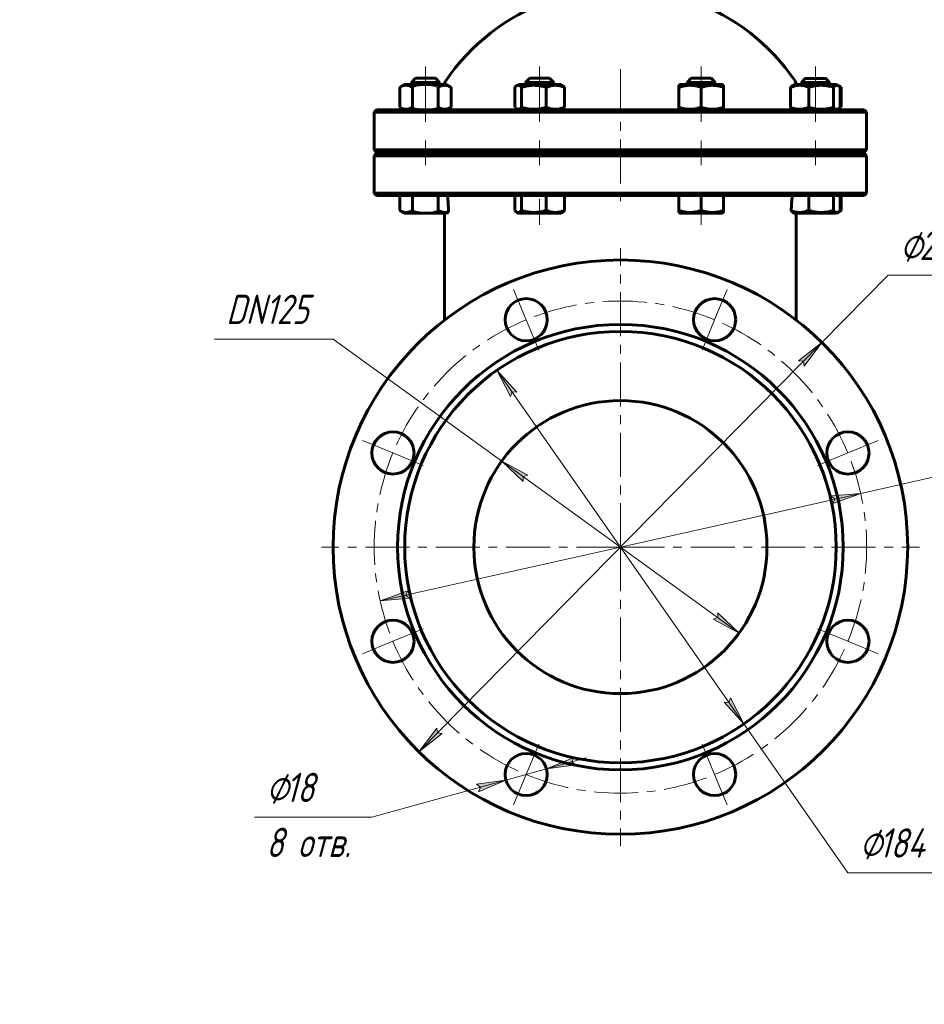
# Model space of a CAD drawing. Header units: millimetres. Extents: x 0 to 594, y 0 to 420.
# Tile 8 of 10: x 325 to 479, y 90 to 258. Entities that reach past the tile are written whole.
import ezdxf

# ---------------------------------------------------------------- set-up
doc = ezdxf.new("R2010")
doc.units = ezdxf.units.MM
for name, pattern in [('K5LT-1', [0]), ('K5LT_AXLED', [12, 7.5, -1.5, 1.5, -1.5]), ('K5LT_BASIC', [0]), ('K5LT_THIN', [0])]:
    doc.linetypes.add(name, pattern=pattern)
doc.layers.add('Системный слой', color=7, linetype='Continuous')
doc.layers.add('Системный слой (1)', color=251, linetype='Continuous', true_color=0x6c6c6c)
doc.styles.add('KDIMTEXTSTYLE', font='txt', dxfattribs={"width": 0.96, "oblique": 15, "height": 5})
doc.styles.add('KTEXTSTYLE', font='txt', dxfattribs={"width": 0.96, "height": 5})
doc.dimstyles.new('KDIMSTYLE (0.40)', dxfattribs={"dimtxt": 5, "dimasz": 1, "dimexe": 2, "dimexo": 0, "dimgap": 1, "dimtad": 1, "dimlfac": 2.5, "dimtxsty": 'KDIMTEXTSTYLE', "dimsah": 1, "dimcen": 0, "dimdle": 1, "dimadec": 0, "dimazin": 0, "dimtfac": 0.667, "dimtmove": 0, "dimatfit": 3, "dimfxl": 1, "dimtvp": 1, "dimtolj": 1, "dimtzin": 0, "dimarcsym": 0})

# ---------------------------------------------------------------- blocks, each defined once
blk = doc.blocks.new('U33')
at = {"layer": 'Системный слой (1)', "color": 143, "linetype": 'K5LT_BASIC', "lineweight": 60, "true_color": 0x33acca}
for start, end in [(109.917, 145.8521), (34.1479, 70.083)]:
    blk.add_arc((427.3, 227.36), 36, start, end, dxfattribs=at)
blk = doc.blocks.new('U34')
at = {"layer": 'Системный слой (1)', "color": 143, "linetype": 'K5LT_BASIC', "lineweight": 60, "true_color": 0x33acca}
for p, q in [((458.86, 248.01), (459.36, 248.01)), ((459.36, 248.01), (462.26, 248.01))]:
    blk.add_line(p, q, dxfattribs=at)
blk = doc.blocks.new('U35')
at = {"layer": 'Системный слой (1)', "color": 143, "linetype": 'K5LT_BASIC', "lineweight": 60, "true_color": 0x33acca}
for p, q in [((409.29, 243.06), (409.39, 242.96)), ((409.39, 242.96), (409.49, 242.87)), ((409.49, 242.87), (409.59, 242.8)), ((409.59, 242.8), (409.69, 242.75)), ((409.69, 242.75), (409.97, 242.74)), ((409.97, 242.74), (410.25, 242.89)), ((410.25, 242.89), (410.42, 243.06))]:
    blk.add_line(p, q, dxfattribs=at)
blk = doc.blocks.new('U36')
at = {"layer": 'Системный слой (1)', "color": 143, "linetype": 'K5LT_BASIC', "lineweight": 60, "true_color": 0x33acca}
for p, q in [((437.47, 225.01), (441.08, 225.01)), ((441.08, 225.01), (444.69, 225.01))]:
    blk.add_line(p, q, dxfattribs=at)
blk = doc.blocks.new('U38')
at = {"layer": 'Системный слой (1)', "color": 143, "linetype": 'K5LT_BASIC', "lineweight": 60, "true_color": 0x33acca}
for p, q in [((409.92, 225.01), (410.97, 225.01)), ((410.97, 225.01), (417.14, 225.01))]:
    blk.add_line(p, q, dxfattribs=at)
blk = doc.blocks.new('U39')
at = {"layer": 'Системный слой (1)', "color": 143, "linetype": 'K5LT_BASIC', "lineweight": 60, "true_color": 0x33acca}
for p, q in [((464.64, 242.9), (464.74, 242.95)), ((464.74, 242.95), (464.85, 243.01)), ((464.85, 243.01), (464.95, 243.06))]:
    blk.add_line(p, q, dxfattribs=at)
blk = doc.blocks.new('U40')
at = {"layer": 'Системный слой (1)', "color": 143, "linetype": 'K5LT_BASIC', "lineweight": 60, "true_color": 0x33acca}
for p, q in [((464.5, 246.75), (464.17, 246.93)), ((464.95, 246.49), (464.5, 246.75))]:
    blk.add_line(p, q, dxfattribs=at)
blk = doc.blocks.new('U41')
at = {"layer": 'Системный слой (1)', "color": 143, "linetype": 'K5LT_BASIC', "lineweight": 60, "true_color": 0x33acca}
for p, q in [((464.74, 246.6), (464.64, 246.64)), ((464.85, 246.54), (464.74, 246.6)), ((464.95, 246.49), (464.85, 246.54))]:
    blk.add_line(p, q, dxfattribs=at)
blk = doc.blocks.new('U42')
at = {"layer": 'Системный слой (1)', "color": 143, "linetype": 'K5LT_BASIC', "lineweight": 60, "true_color": 0x33acca}
for p, q in [((409.29, 225.46), (409.39, 225.36)), ((409.39, 225.36), (409.49, 225.27)), ((409.49, 225.27), (409.59, 225.2)), ((409.59, 225.2), (409.69, 225.15)), ((409.69, 225.15), (409.97, 225.14)), ((409.97, 225.14), (410.25, 225.29)), ((410.25, 225.29), (410.42, 225.46))]:
    blk.add_line(p, q, dxfattribs=at)
blk = doc.blocks.new('U43')
at = {"layer": 'Системный слой (1)', "color": 143, "linetype": 'K5LT_BASIC', "lineweight": 60, "true_color": 0x33acca}
for p, q in [((458.16, 247.31), (458.86, 247.31)), ((458.86, 247.31), (462.96, 247.31))]:
    blk.add_line(p, q, dxfattribs=at)
blk = doc.blocks.new('U44')
at = {"layer": 'Системный слой (1)', "color": 143, "linetype": 'K5LT_BASIC', "lineweight": 60, "true_color": 0x33acca}
for p, q in [((463.66, 225.46), (463.94, 225.22)), ((463.94, 225.22), (464.22, 225.12)), ((464.22, 225.12), (464.5, 225.2)), ((464.5, 225.2), (464.6, 225.27)), ((464.6, 225.27), (464.7, 225.36)), ((464.7, 225.36), (464.8, 225.46))]:
    blk.add_line(p, q, dxfattribs=at)
blk = doc.blocks.new('U45')
at = {"layer": 'Системный слой (1)', "color": 143, "linetype": 'K5LT_BASIC', "lineweight": 60, "true_color": 0x33acca}
for p, q in [((464.5, 225.2), (464.17, 225.01)), ((464.95, 225.46), (464.5, 225.2))]:
    blk.add_line(p, q, dxfattribs=at)
blk = doc.blocks.new('U46')
at = {"layer": 'Системный слой (1)', "color": 143, "linetype": 'K5LT_BASIC', "lineweight": 60, "true_color": 0x33acca}
for p, q in [((464.64, 225.3), (464.74, 225.35)), ((464.74, 225.35), (464.85, 225.41)), ((464.85, 225.41), (464.95, 225.46))]:
    blk.add_line(p, q, dxfattribs=at)
blk = doc.blocks.new('U47')
at = {"layer": 'Системный слой (1)', "color": 143, "linetype": 'K5LT_BASIC', "lineweight": 60, "true_color": 0x33acca}
for p, q in [((463.84, 246.65), (463.66, 246.49)), ((464.11, 246.81), (463.84, 246.65)), ((464.39, 246.79), (464.11, 246.81)), ((464.5, 246.75), (464.39, 246.79)), ((464.6, 246.68), (464.5, 246.75)), ((464.7, 246.59), (464.6, 246.68)), ((464.8, 246.49), (464.7, 246.59))]:
    blk.add_line(p, q, dxfattribs=at)
blk = doc.blocks.new('U48')
at = {"layer": 'Системный слой (1)', "color": 143, "linetype": 'K5LT_BASIC', "lineweight": 60, "true_color": 0x33acca}
for p, q in [((463.66, 243.06), (463.94, 242.82)), ((463.94, 242.82), (464.22, 242.72)), ((464.22, 242.72), (464.5, 242.8)), ((464.5, 242.8), (464.6, 242.87)), ((464.6, 242.87), (464.7, 242.96)), ((464.7, 242.96), (464.8, 243.06))]:
    blk.add_line(p, q, dxfattribs=at)
blk = doc.blocks.new('U50')
at = {"layer": 'Системный слой (1)', "color": 143, "linetype": 'K5LT_BASIC', "lineweight": 60, "true_color": 0x33acca}
for p, q in [((464.17, 242.61), (464.5, 242.8)), ((464.5, 242.8), (464.95, 243.06))]:
    blk.add_line(p, q, dxfattribs=at)
blk = doc.blocks.new('U51')
at = {"layer": 'Системный слой (1)', "color": 143, "linetype": 'K5LT_BASIC', "lineweight": 60, "true_color": 0x33acca}
for p, q in [((409.39, 246.59), (409.29, 246.49)), ((409.49, 246.68), (409.39, 246.59)), ((409.59, 246.75), (409.49, 246.68)), ((409.87, 246.82), (409.59, 246.75)), ((410.15, 246.73), (409.87, 246.82)), ((410.42, 246.49), (410.15, 246.73))]:
    blk.add_line(p, q, dxfattribs=at)
blk = doc.blocks.new('U53')
at = {"layer": 'Системный слой (1)', "color": 30, "linetype": 'K5LT_AXLED', "lineweight": 18, "true_color": 0xff8000}
for q in [(427.3, 219.01), (376.3, 168.01), (478.3, 168.01), (427.3, 117.01)]:
    blk.add_line((427.3, 168.01), q, dxfattribs=at)
blk = doc.blocks.new('U55')
at = {"layer": 'Системный слой (1)', "color": 30, "linetype": 'K5LT_AXLED', "lineweight": 18, "true_color": 0xff8000}
for p, q in [((411.23, 206.82), (409.09, 211.99)), ((443.37, 206.82), (445.52, 211.99)), ((413.37, 201.64), (411.23, 206.82)), ((441.23, 201.64), (443.37, 206.82)), ((388.5, 184.09), (383.33, 186.23)), ((466.1, 184.09), (471.28, 186.23)), ((393.67, 181.94), (388.5, 184.09)), ((460.93, 181.94), (466.1, 184.09)), ((393.67, 154.08), (388.5, 151.94)), ((460.93, 154.08), (466.1, 151.94)), ((388.5, 151.94), (383.33, 149.8)), ((466.1, 151.94), (471.28, 149.8)), ((413.37, 134.38), (411.23, 129.21)), ((441.23, 134.38), (443.37, 129.21)), ((411.23, 129.21), (409.09, 124.04)), ((443.37, 129.21), (445.52, 124.04))]:
    blk.add_line(p, q, dxfattribs=at)
for start, end in [(67.5, 112.5), (112.5, 157.5), (22.5, 67.5), (157.5, 202.5), (337.5, 22.5), (202.5, 247.5), (292.5, 337.5), (247.5, 292.5)]:
    blk.add_arc((427.3, 168.01), 42, start, end, dxfattribs=at)
blk = doc.blocks.new('D3')
at = {"layer": 'Системный слой (1)'}
for points in [[(458.64, 198.91), (461.68, 202.93), (457.7, 199.83), (458.52, 199.72)], [(392.92, 133.1), (396.9, 136.2), (396.08, 136.31), (395.96, 137.12)]]:
    blk.add_hatch(color=7, dxfattribs=at).paths.add_polyline_path(points)
at = {"layer": 'Системный слой (1)', "color": 7, "linetype": 'K5LT_THIN', "lineweight": 18, "true_color": 0xffffff}
for p, q in [((461.68, 202.93), (472.99, 214.42)), ((472.99, 214.42), (491.12, 214.42)), ((392.92, 133.1), (461.68, 202.93)), ((457.7, 199.83), (461.68, 202.93)), ((461.68, 202.93), (458.64, 198.91)), ((458.52, 199.72), (457.7, 199.83)), ((458.64, 198.91), (458.52, 199.72)), ((392.92, 133.1), (395.96, 137.12)), ((396.9, 136.2), (392.92, 133.1)), ((395.96, 137.12), (396.08, 136.31)), ((396.08, 136.31), (396.9, 136.2))]:
    blk.add_line(p, q, dxfattribs=at)
blk.add_wipeout([(474.99, 215.42), (474.99, 222.8), (488.55, 222.8), (488.55, 215.42)]).dxf.layer = 'Системный слой (1)'
at = {"layer": 'Системный слой (1)', "color": 7, "char_height": 5, "attachment_point": 1, "style": 'KTEXTSTYLE'}
for s, insert in [('\\fArial|b0|c204|p34;\\H5.0;\\W1.000;\\Q15;\\fGOST Type AU|b0|i0|c204|p34;\\Q15;\\W0.960;⌀', (474.99, 222.01)), ('\\fArial|b0|c204|p34;\\H5.0;\\W1.000;\\Q15;\\fGOST Type AU|b0|i0|c204|p34;\\Q15;\\W0.960;245', (478.3, 222.01))]:
    blk.add_mtext(s, dxfattribs=dict(at, insert=insert))
blk = doc.blocks.new('KDIMARROW_01')
at = {"layer": 'Системный слой'}
blk.add_hatch(color=0, dxfattribs=at).paths.add_polyline_path([(0, 0), (-5, 0.66), (-4.5, 0), (-5, -0.66)])
at = {"layer": 'Системный слой', "color": 0, "linetype": 'K5LT_THIN', "lineweight": 18}
for p, q in [((-4.5, 0), (-5, 0.66)), ((-5, 0.66), (0, 0)), ((0, 0), (-5, -0.66)), ((-5, -0.66), (-4.5, 0))]:
    blk.add_line(p, q, dxfattribs=at)
at = {"layer": 'Системный слой (1)', "color": 0, "linetype": 'K5LT_THIN', "lineweight": 18}
blk.add_line((427.3, 168.01), (426.9, 168.01), dxfattribs=at)
blk = doc.blocks.new('D4')
at = {"layer": 'Системный слой (1)'}
for points in [[(463.55, 175.46), (468.29, 177.19), (463.26, 176.74), (463.9, 176.21)], [(391.34, 159.29), (390.71, 159.82), (391.05, 160.57), (386.32, 158.83)]]:
    blk.add_hatch(color=7, dxfattribs=at).paths.add_polyline_path(points)
at = {"layer": 'Системный слой (1)', "color": 7, "linetype": 'K5LT_THIN', "lineweight": 18, "true_color": 0xffffff}
for p, q in [((468.29, 177.19), (482.99, 180.49)), ((482.99, 180.49), (500.58, 180.49)), ((386.32, 158.83), (468.29, 177.19)), ((463.26, 176.74), (468.29, 177.19)), ((463.9, 176.21), (463.26, 176.74)), ((468.29, 177.19), (463.55, 175.46)), ((463.55, 175.46), (463.9, 176.21)), ((386.32, 158.83), (391.05, 160.57)), ((391.05, 160.57), (390.71, 159.82)), ((390.71, 159.82), (391.34, 159.29)), ((391.34, 159.29), (386.32, 158.83))]:
    blk.add_line(p, q, dxfattribs=at)
blk.add_wipeout([(484.99, 181.49), (484.99, 188.87), (498.04, 188.87), (498.04, 181.49)]).dxf.layer = 'Системный слой (1)'
at = {"layer": 'Системный слой (1)', "color": 7, "char_height": 5, "attachment_point": 1, "style": 'KTEXTSTYLE'}
for s, insert in [('\\fArial|b0|c204|p34;\\H5.0;\\W1.000;\\Q15;\\fGOST Type AU|b0|i0|c204|p34;\\Q15;\\W0.960;⌀', (484.99, 188.07)), ('\\fArial|b0|c204|p34;\\H5.0;\\W1.000;\\Q15;\\fGOST Type AU|b0|i0|c204|p34;\\Q15;\\W0.960;210', (488.3, 188.07))]:
    blk.add_mtext(s, dxfattribs=dict(at, insert=insert))
blk = doc.blocks.new('D5')
at = {"layer": 'Системный слой (1)'}
for points in [[(409.64, 194.46), (406.23, 198.19), (408.56, 193.71), (408.81, 194.5)], [(448.37, 137.84), (446.05, 142.32), (445.79, 141.53), (444.97, 141.56)]]:
    blk.add_hatch(color=7, dxfattribs=at).paths.add_polyline_path(points)
at = {"layer": 'Системный слой (1)', "color": 7, "linetype": 'K5LT_THIN', "lineweight": 18, "true_color": 0xffffff}
for p, q in [((406.23, 198.19), (409.64, 194.46)), ((408.56, 193.71), (406.23, 198.19)), ((406.23, 198.19), (448.37, 137.84)), ((408.81, 194.5), (408.56, 193.71)), ((409.64, 194.46), (408.81, 194.5)), ((448.37, 137.84), (444.97, 141.56)), ((444.97, 141.56), (445.79, 141.53)), ((445.79, 141.53), (446.05, 142.32)), ((446.05, 142.32), (448.37, 137.84)), ((448.37, 137.84), (466.1, 112.44)), ((466.1, 112.44), (483.57, 112.44))]:
    blk.add_line(p, q, dxfattribs=at)
blk.add_wipeout([(468.1, 113.44), (468.1, 120.82), (481.03, 120.82), (481.03, 113.44)]).dxf.layer = 'Системный слой (1)'
at = {"layer": 'Системный слой (1)', "color": 7, "char_height": 5, "attachment_point": 1, "style": 'KTEXTSTYLE'}
for s, insert in [('\\fArial|b0|c204|p34;\\H5.0;\\W1.000;\\Q15;\\fGOST Type AU|b0|i0|c204|p34;\\Q15;\\W0.960;⌀', (468.1, 120.03)), ('\\fArial|b0|c204|p34;\\H5.0;\\W1.000;\\Q15;\\fGOST Type AU|b0|i0|c204|p34;\\Q15;\\W0.960;184', (471.41, 120.03))]:
    blk.add_mtext(s, dxfattribs=dict(at, insert=insert))
blk = doc.blocks.new('D6')
at = {"layer": 'Системный слой (1)'}
for points in [[(411.49, 180.28), (407.05, 182.68), (410.72, 179.21), (410.7, 180.04)], [(447.55, 153.35), (443.89, 156.82), (443.91, 155.99), (443.12, 155.75)]]:
    blk.add_hatch(color=7, dxfattribs=at).paths.add_polyline_path(points)
at = {"layer": 'Системный слой (1)', "color": 7, "linetype": 'K5LT_THIN', "lineweight": 18, "true_color": 0xffffff}
for p, q in [((378.3, 203.49), (358.06, 203.49)), ((407.05, 182.68), (378.3, 203.49)), ((407.05, 182.68), (411.49, 180.28)), ((410.72, 179.21), (407.05, 182.68)), ((447.55, 153.35), (407.05, 182.68)), ((411.49, 180.28), (410.7, 180.04)), ((410.7, 180.04), (410.72, 179.21)), ((443.91, 155.99), (443.89, 156.82)), ((443.89, 156.82), (447.55, 153.35)), ((443.12, 155.75), (443.91, 155.99)), ((447.55, 153.35), (443.12, 155.75))]:
    blk.add_line(p, q, dxfattribs=at)
blk.add_wipeout([(360.06, 204.49), (360.06, 211.87), (375.65, 211.87), (375.65, 204.49)]).dxf.layer = 'Системный слой (1)'
at = {"layer": 'Системный слой (1)', "color": 7, "insert": (360.06, 211.08), "char_height": 5, "attachment_point": 1, "style": 'KTEXTSTYLE'}
blk.add_mtext('\\fArial|b0|c204|p34;\\H5.0;\\W1.000;\\Q15;\\fGOST Type AU|b0|i0|c204|p34;\\Q15;\\W0.960;DN125', dxfattribs=at)
blk = doc.blocks.new('D7')
at = {"layer": 'Системный слой (1)'}
for points in [[(419.04, 131.37), (419.69, 130.87), (414.7, 130.17), (419.34, 132.14)], [(403.12, 126.28), (407.76, 128.25), (402.77, 127.55), (403.42, 127.05)]]:
    blk.add_hatch(color=7, dxfattribs=at).paths.add_polyline_path(points)
at = {"layer": 'Системный слой (1)', "color": 7, "linetype": 'K5LT_THIN', "lineweight": 18, "true_color": 0xffffff}
for p, q in [((419.34, 132.14), (414.7, 130.17)), ((414.7, 130.17), (421.45, 132.04)), ((419.04, 131.37), (419.34, 132.14)), ((419.69, 130.87), (419.04, 131.37)), ((414.7, 130.17), (407.76, 128.25)), ((414.7, 130.17), (419.69, 130.87)), ((407.76, 128.25), (384.9, 121.93)), ((407.76, 128.25), (401.01, 126.38)), ((407.76, 128.25), (402.77, 127.55)), ((403.12, 126.28), (407.76, 128.25)), ((402.77, 127.55), (403.42, 127.05)), ((403.42, 127.05), (403.12, 126.28))]:
    blk.add_line(p, q, dxfattribs=at)
blk.add_wipeout([(366.89, 113.54), (366.89, 130.31), (382.26, 130.31), (382.26, 113.54)]).dxf.layer = 'Системный слой (1)'
blk.add_line((384.9, 121.93), (364.89, 121.93), dxfattribs=at)
at = {"layer": 'Системный слой (1)', "color": 7, "char_height": 5, "attachment_point": 1, "style": 'KTEXTSTYLE'}
for s, insert in [('\\fArial|b0|c204|p34;\\H5.0;\\W1.000;\\Q15;\\fGOST Type AU|b0|i0|c204|p34;\\Q15;\\W0.960;⌀', (366.89, 129.51)), ('\\fArial|b0|c204|p34;\\H5.0;\\W1.000;\\Q15;\\fGOST Type AU|b0|i0|c204|p34;\\Q15;\\W0.960;18', (370.2, 129.51)), ('\\fArial|b0|c204|p34;\\H5.0;\\W1.000;\\Q15;\\fGOST Type AU|b0|i0|c204|p34;\\Q15;\\W0.960;8 отв.', (366.89, 120.13))]:
    blk.add_mtext(s, dxfattribs=dict(at, insert=insert))

msp = doc.modelspace()

# ---------------------------------------------------------------- linework, layer by layer
at = {"layer": 'Системный слой (1)', "color": 30, "linetype": 'K5LT_AXLED', "lineweight": 18, "true_color": 0xff8000}
for p, q in [((394.0423, 244.4851), (394.0423, 250.0142)), ((413.5253, 244.4851), (413.5253, 250.0142)), ((427.3019, 249.5709), (427.3019, 226.0142)), ((441.0785, 244.4851), (441.0785, 250.0142)), ((460.5616, 244.4851), (460.5616, 250.0142)), ((394.0423, 240.6142), (394.0423, 245.0633)), ((413.5253, 240.6142), (413.5253, 245.0633)), ((441.0785, 240.6142), (441.0785, 245.0633)), ((460.5616, 240.6142), (460.5616, 245.0633)), ((394.0423, 233.2142), (394.0423, 237.4142)), ((413.5253, 233.2142), (413.5253, 237.4142)), ((441.0785, 233.2142), (441.0785, 237.4142)), ((460.5616, 233.2142), (460.5616, 237.4142)), ((413.5253, 223.0142), (413.5253, 227.4633)), ((441.0785, 223.0142), (441.0785, 227.4633))]:
    msp.add_line(p, q, dxfattribs=at)
at = {"layer": 'Системный слой (1)', "color": 143, "linetype": 'K5LT_BASIC', "lineweight": 60, "true_color": 0x33acca}
for p, q in [((391.6423, 247.3142), (392.3423, 248.0142)), ((391.6423, 246.9342), (391.6423, 247.3142)), ((391.6423, 247.3142), (396.4423, 247.3142)), ((392.3423, 248.0142), (395.7423, 248.0142)), ((396.4423, 247.3142), (395.7423, 248.0142)), ((396.4423, 246.9342), (396.4423, 247.3142)), ((411.1253, 247.3142), (411.8253, 248.0142)), ((411.1253, 246.9342), (411.1253, 247.3142)), ((411.1253, 247.3142), (415.9253, 247.3142)), ((411.8253, 248.0142), (415.2253, 248.0142)), ((415.9253, 247.3142), (415.2253, 248.0142)), ((415.9253, 246.9342), (415.9253, 247.3142)), ((438.6785, 247.3142), (439.3785, 248.0142)), ((438.6785, 247.3142), (443.4785, 247.3142)), ((438.6785, 246.9342), (438.6785, 247.3142)), ((439.3785, 248.0142), (442.7785, 248.0142)), ((443.4785, 247.3142), (442.7785, 248.0142)), ((443.4785, 246.9342), (443.4785, 247.3142)), ((458.1616, 247.3142), (458.8616, 248.0142)), ((458.1616, 246.9342), (458.1616, 247.3142)), ((462.9616, 247.3142), (462.2616, 248.0142)), ((462.9616, 246.9342), (462.9616, 247.3142)), ((389.6544, 246.4851), (390.4323, 246.9342)), ((389.6544, 243.0633), (389.6544, 246.4851)), ((390.1082, 246.7471), (390.4323, 246.9342)), ((390.1082, 246.7471), (390.1082, 246.7471)), ((397.6523, 246.9342), (390.4323, 246.9342)), ((391.8484, 243.0633), (391.8484, 246.4851)), ((396.2362, 243.0633), (396.2362, 246.4851)), ((398.4301, 246.4851), (397.6523, 246.9342)), ((398.4301, 243.0633), (398.4301, 246.4851)), ((409.287, 243.0633), (409.287, 246.4851)), ((409.5913, 246.7471), (409.9153, 246.9342)), ((417.1353, 246.9342), (409.9153, 246.9342)), ((410.4227, 243.0633), (410.4227, 246.4851)), ((414.661, 243.0633), (414.661, 246.4851)), ((417.4594, 246.7471), (417.1353, 246.9342)), ((417.7637, 243.0633), (417.7637, 246.4851)), ((437.2785, 246.8245), (437.4685, 246.9342)), ((437.2785, 246.4851), (437.2785, 246.8245)), ((437.2785, 243.0633), (437.2785, 246.4851)), ((444.6885, 246.9342), (437.4685, 246.9342)), ((441.0785, 243.0633), (441.0785, 246.4851)), ((444.8785, 246.8245), (444.6885, 246.9342)), ((444.8785, 246.8245), (444.8785, 246.4851)), ((444.8785, 243.0633), (444.8785, 246.4851)), ((456.3233, 243.0633), (456.3233, 246.4851)), ((456.6276, 246.7471), (456.9516, 246.9342)), ((464.1716, 246.9342), (456.9516, 246.9342)), ((459.4259, 243.0633), (459.4259, 246.4851)), ((463.6643, 243.0633), (463.6643, 246.4851)), ((464.4957, 246.7471), (464.1716, 246.9342)), ((464.8, 243.0633), (464.8, 246.4851)), ((464.9495, 243.0633), (464.9495, 246.4851)), ((385.7019, 242.6142), (385.3019, 242.2142)), ((385.3019, 235.8142), (385.3019, 242.2142)), ((385.3019, 242.2142), (469.3019, 242.2142)), ((468.9019, 242.6142), (385.7019, 242.6142)), ((390.4323, 242.6142), (389.6544, 243.0633)), ((390.4323, 242.6142), (390.1082, 242.8013)), ((390.1082, 242.8013), (390.1082, 242.8013)), ((397.6523, 242.6142), (398.4301, 243.0633)), ((409.9153, 242.6142), (409.5913, 242.8013)), ((417.1353, 242.6142), (417.4594, 242.8013)), ((437.2785, 242.7239), (437.2785, 243.0633)), ((437.4685, 242.6142), (437.2785, 242.7239)), ((444.6885, 242.6142), (444.8785, 242.7239)), ((444.8785, 243.0633), (444.8785, 242.7239)), ((456.9516, 242.6142), (456.6276, 242.8013)), ((464.1716, 242.6142), (464.4957, 242.8013)), ((468.9019, 242.6142), (469.3019, 242.2142)), ((469.3019, 235.8142), (469.3019, 242.2142)), ((469.3019, 235.8142), (385.3019, 235.8142)), ((385.7019, 235.4142), (385.3019, 235.8142)), ((385.7019, 235.4142), (468.9019, 235.4142)), ((391.6423, 235.2142), (391.6423, 235.4142)), ((396.4423, 235.2142), (396.4423, 235.4142)), ((397.3019, 235.2142), (397.3019, 235.4142)), ((411.1253, 235.2142), (411.1253, 235.4142)), ((415.9253, 235.2142), (415.9253, 235.4142)), ((438.6785, 235.2142), (438.6785, 235.4142)), ((443.4785, 235.2142), (443.4785, 235.4142)), ((457.3019, 235.2142), (457.3019, 235.4142)), ((458.1616, 235.2142), (458.1616, 235.4142)), ((462.9616, 235.2142), (462.9616, 235.4142)), ((468.9019, 235.4142), (469.3019, 235.8142)), ((385.7019, 235.2142), (385.3019, 234.8142)), ((385.3019, 228.4142), (385.3019, 234.8142)), ((385.3019, 234.8142), (469.3019, 234.8142)), ((468.9019, 235.2142), (385.7019, 235.2142)), ((468.9019, 235.2142), (469.3019, 234.8142)), ((469.3019, 228.4142), (469.3019, 234.8142)), ((469.3019, 228.4142), (385.3019, 228.4142)), ((385.7019, 228.0142), (385.3019, 228.4142)), ((385.7019, 228.0142), (468.9019, 228.0142)), ((389.6544, 228.0142), (389.6544, 225.4633)), ((391.8484, 228.0142), (391.8484, 225.4633)), ((396.2362, 228.0142), (396.2362, 225.4633)), ((409.287, 228.0142), (409.287, 225.4633)), ((410.4227, 228.0142), (410.4227, 225.4633)), ((414.661, 228.0142), (414.661, 225.4633)), ((417.7637, 228.0142), (417.7637, 225.4633)), ((437.2785, 228.0142), (437.2785, 225.4633)), ((441.0785, 228.0142), (441.0785, 225.4633)), ((444.8785, 228.0142), (444.8785, 225.4633)), ((459.4259, 228.0142), (459.4259, 225.4633)), ((463.6643, 228.0142), (463.6643, 225.4633)), ((464.8, 228.0142), (464.8, 225.4633)), ((464.9495, 228.0142), (464.9495, 225.4633)), ((468.9019, 228.0142), (469.3019, 228.4142)), ((389.6544, 225.4633), (390.4323, 225.0142)), ((390.1082, 225.2013), (390.4323, 225.0142)), ((409.5913, 225.2013), (409.9153, 225.0142)), ((417.4594, 225.2013), (417.1353, 225.0142)), ((437.2785, 225.1239), (437.2785, 225.4633)), ((444.8785, 225.4633), (444.8785, 225.1239)), ((464.4957, 225.2013), (464.1716, 225.0142)), ((390.4323, 225.0142), (397.6523, 225.0142)), ((397.3019, 218.2646), (397.3019, 225.0142)), ((397.7145, 225.0501), (397.6523, 225.0142)), ((437.2785, 225.1239), (437.4685, 225.0142)), ((444.8785, 225.1239), (444.6885, 225.0142)), ((456.8894, 225.0501), (456.9516, 225.0142)), ((456.9516, 225.0142), (464.1716, 225.0142)), ((457.3019, 225.0142), (457.3019, 218.2646)), ((397.3019, 206.7569), (397.3019, 218.2646)), ((457.3019, 218.2646), (457.3019, 206.7569))]:
    msp.add_line(p, q, dxfattribs=at)
for centre, radius in [((427.3019, 168.0142), 49), ((411.2292, 206.8171), 3.6), ((443.3746, 206.8171), 3.6), ((427.3019, 168.0142), 38), ((427.3019, 168.0142), 36.8), ((427.3019, 168.0142), 25), ((388.499, 184.0869), 3.6), ((466.1049, 184.0869), 3.6), ((388.499, 151.9415), 3.6), ((466.1049, 151.9415), 3.6), ((411.2292, 129.2112), 3.6), ((443.3746, 129.2112), 3.6)]:
    msp.add_circle(centre, radius, dxfattribs=at)
for centre, start, end in [((398.5019, 246.8973), 145.851576, 178.238768), ((456.1019, 246.8973), 1.761232, 34.148424)]:
    msp.add_arc(centre, 1.2, start, end, dxfattribs=at)
for centre, major_axis, ratio, start_param, end_param in [((405.3019, 181.6084), (-6.9088, 75.0931), 0.05371245, 0.89969799, 0.94569162), ((449.3019, 209.6861), (-5.6569, -53.3966), 0.10594035, -4.40196539, -4.35082107)]:
    msp.add_ellipse(centre, major_axis=major_axis, ratio=ratio, start_param=start_param, end_param=end_param, dxfattribs=at)
for points, knots in [([(391.8484, 246.4851), (391.7517, 246.5409), (391.593, 246.6235), (391.3797, 246.7102), (391.2138, 246.7627), (391.0644, 246.797), (390.9111, 246.8191), (390.7571, 246.8271), (390.6093, 246.8202), (390.4599, 246.801), (390.3048, 246.7675), (390.0808, 246.6974), (389.8641, 246.6014), (389.7059, 246.5148), (389.6544, 246.4851)], [0, 0, 0, 0, 2.03193949, 3.31163349, 4.3966445, 5.4235888, 6.35058924, 7.49983039, 8.53318741, 9.33577528, 10.52418436, 11.68484669, 13.91500354, 15, 15, 15, 15]), ([(398.4301, 246.4851), (398.3335, 246.5409), (398.1748, 246.6235), (397.9615, 246.7102), (397.7956, 246.7627), (397.6461, 246.797), (397.4929, 246.8191), (397.3389, 246.8271), (397.1911, 246.8202), (397.0417, 246.801), (396.8866, 246.7675), (396.6626, 246.6974), (396.4459, 246.6014), (396.2877, 246.5148), (396.2362, 246.4851)], [0, 0, 0, 0, 2.03193949, 3.31163349, 4.3966445, 5.4235888, 6.35058924, 7.49983039, 8.53318741, 9.33577528, 10.52418436, 11.68484669, 13.91500354, 15, 15, 15, 15]), ([(414.661, 246.4851), (414.5164, 246.5283), (414.3028, 246.5873), (413.9444, 246.672), (413.6254, 246.7343), (413.3303, 246.7758), (413.0919, 246.801), (412.8503, 246.8191), (412.5529, 246.8271), (412.3057, 246.8212), (412.0545, 246.8067), (411.7909, 246.7819), (411.4235, 246.7284), (410.966, 246.6367), (410.6232, 246.545), (410.4227, 246.4851)], [0, 0, 0, 0, 1.67981626, 2.46425431, 4.10062144, 5.2997801, 5.78516139, 6.77396186, 7.99981908, 9.10206657, 9.53045066, 10.80659157, 12.05516695, 13.66764409, 16, 16, 16, 16]), ([(417.7637, 246.4851), (417.6271, 246.5409), (417.4273, 246.6144), (417.1639, 246.6925), (416.9614, 246.7428), (416.7525, 246.7829), (416.5455, 246.8095), (416.3543, 246.8231), (416.1739, 246.8259), (415.9974, 246.8189), (415.8002, 246.801), (415.5771, 246.7669), (415.2603, 246.6963), (414.954, 246.6), (414.7339, 246.5148), (414.661, 246.4851)], [0, 0, 0, 0, 2.16740212, 3.14326416, 4.10062144, 5.2997801, 6.35420746, 7.2675193, 8.21485807, 9.10206657, 9.9581603, 11.22579665, 12.52111687, 14.84267045, 16, 16, 16, 16]), ([(417.4594, 246.7471), (417.4922, 246.7282), (417.5472, 246.6909), (417.6488, 246.6062), (417.7174, 246.5367), (417.7637, 246.4851)], [0, 0, 0, 0, 1.91250327, 3.22030261, 6, 6, 6, 6]), ([(441.0785, 246.4851), (440.9489, 246.5283), (440.7328, 246.5948), (440.4111, 246.6779), (440.1248, 246.7383), (439.8855, 246.7758), (439.6717, 246.801), (439.4552, 246.8191), (439.1885, 246.8271), (438.9669, 246.8212), (438.7416, 246.8067), (438.5053, 246.7819), (438.1759, 246.7284), (437.7657, 246.6367), (437.4584, 246.545), (437.2785, 246.4851)], [0, 0, 0, 0, 1.67981626, 2.78068749, 4.10062144, 5.2997801, 5.78516139, 6.77396186, 7.99981908, 9.10206657, 9.53045066, 10.80659157, 12.05516695, 13.66764409, 16, 16, 16, 16]), ([(444.8785, 246.4851), (444.7489, 246.5283), (444.5328, 246.5948), (444.2111, 246.6779), (443.9248, 246.7383), (443.6855, 246.7758), (443.4717, 246.801), (443.2552, 246.8191), (442.9885, 246.8271), (442.7669, 246.8212), (442.5416, 246.8067), (442.3053, 246.7819), (441.9759, 246.7284), (441.5657, 246.6367), (441.2584, 246.545), (441.0785, 246.4851)], [0, 0, 0, 0, 1.67981626, 2.78068749, 4.10062144, 5.2997801, 5.78516139, 6.77396186, 7.99981908, 9.10206657, 9.53045066, 10.80659157, 12.05516695, 13.66764409, 16, 16, 16, 16]), ([(459.4259, 246.4851), (459.2893, 246.5409), (459.0895, 246.6144), (458.8261, 246.6925), (458.6237, 246.7428), (458.4148, 246.7829), (458.2077, 246.8095), (458.0166, 246.8231), (457.8362, 246.8259), (457.6596, 246.8189), (457.4624, 246.801), (457.2394, 246.7669), (456.9226, 246.6963), (456.6162, 246.6), (456.3961, 246.5148), (456.3233, 246.4851)], [0, 0, 0, 0, 2.16740212, 3.14326416, 4.10062144, 5.2997801, 6.35420746, 7.2675193, 8.21485807, 9.10206657, 9.9581603, 11.22579665, 12.52111687, 14.84267045, 16, 16, 16, 16]), ([(456.3233, 246.4851), (456.3552, 246.5207), (456.4099, 246.5779), (456.5111, 246.6698), (456.5807, 246.72), (456.6276, 246.7471)], [0, 0, 0, 0, 1.91828185, 3.26766112, 6, 6, 6, 6]), ([(463.6643, 246.4851), (463.5197, 246.5283), (463.3061, 246.5873), (462.9477, 246.672), (462.6287, 246.7343), (462.3336, 246.7758), (462.0952, 246.801), (461.8536, 246.8191), (461.5562, 246.8271), (461.309, 246.8212), (461.0578, 246.8067), (460.7942, 246.7819), (460.4268, 246.7284), (459.9693, 246.6367), (459.6265, 246.545), (459.4259, 246.4851)], [0, 0, 0, 0, 1.67981626, 2.46425431, 4.10062144, 5.2997801, 5.78516139, 6.77396186, 7.99981908, 9.10206657, 9.53045066, 10.80659157, 12.05516695, 13.66764409, 16, 16, 16, 16]), ([(389.6544, 243.0633), (389.751, 243.0075), (389.9098, 242.9248), (390.1231, 242.8381), (390.2889, 242.7857), (390.4384, 242.7514), (390.5917, 242.7292), (390.7456, 242.7212), (390.8934, 242.7281), (391.0428, 242.7474), (391.1979, 242.7809), (391.422, 242.851), (391.6386, 242.947), (391.7968, 243.0335), (391.8484, 243.0633)], [0, 0, 0, 0, 2.03193949, 3.31163349, 4.3966445, 5.4235888, 6.35058924, 7.49983039, 8.53318741, 9.33577528, 10.52418436, 11.68484669, 13.91500354, 15, 15, 15, 15]), ([(396.2362, 243.0633), (396.3328, 243.0075), (396.4916, 242.9248), (396.7049, 242.8381), (396.8707, 242.7857), (397.0202, 242.7514), (397.1735, 242.7292), (397.3274, 242.7212), (397.4752, 242.7281), (397.6246, 242.7474), (397.7797, 242.7809), (398.0038, 242.851), (398.2204, 242.947), (398.3786, 243.0335), (398.4301, 243.0633)], [0, 0, 0, 0, 2.03193949, 3.31163349, 4.3966445, 5.4235888, 6.35058924, 7.49983039, 8.53318741, 9.33577528, 10.52418436, 11.68484669, 13.91500354, 15, 15, 15, 15]), ([(410.4227, 243.0633), (410.5673, 243.02), (410.7809, 242.9611), (411.1393, 242.8763), (411.4583, 242.814), (411.7533, 242.7725), (411.9918, 242.7473), (412.2333, 242.7292), (412.5307, 242.7212), (412.7779, 242.7272), (413.0291, 242.7416), (413.2928, 242.7664), (413.6601, 242.82), (414.1177, 242.9117), (414.4605, 243.0033), (414.661, 243.0633)], [0, 0, 0, 0, 1.67981626, 2.46425431, 4.10062144, 5.2997801, 5.78516139, 6.77396186, 7.99981908, 9.10206657, 9.53045066, 10.80659157, 12.05516695, 13.66764409, 16, 16, 16, 16]), ([(414.661, 243.0633), (414.7816, 243.0141), (414.9581, 242.9482), (415.221, 242.8666), (415.4397, 242.8101), (415.6672, 242.7664), (415.8742, 242.7393), (416.0653, 242.7253), (416.2508, 242.7224), (416.4273, 242.7294), (416.6245, 242.7474), (416.8438, 242.7809), (417.1607, 242.851), (417.4671, 242.947), (417.6908, 243.0335), (417.7637, 243.0633)], [0, 0, 0, 0, 1.91244871, 2.78068749, 4.10062144, 5.2997801, 6.27754197, 7.2675193, 8.21485807, 9.10206657, 9.9581603, 11.22579665, 12.46383647, 14.84267045, 16, 16, 16, 16]), ([(417.7637, 243.0633), (417.7317, 243.0276), (417.6771, 242.9705), (417.5758, 242.8786), (417.5062, 242.8283), (417.4594, 242.8013)], [0, 0, 0, 0, 1.91828185, 3.26766112, 6, 6, 6, 6]), ([(437.2785, 243.0633), (437.4082, 243.02), (437.6243, 242.9535), (437.946, 242.8704), (438.2323, 242.8101), (438.4716, 242.7725), (438.6854, 242.7473), (438.9019, 242.7292), (439.1686, 242.7212), (439.3902, 242.7272), (439.6155, 242.7416), (439.8518, 242.7664), (440.1812, 242.82), (440.5914, 242.9117), (440.8987, 243.0033), (441.0785, 243.0633)], [0, 0, 0, 0, 1.67981626, 2.78068749, 4.10062144, 5.2997801, 5.78516139, 6.77396186, 7.99981908, 9.10206657, 9.53045066, 10.80659157, 12.05516695, 13.66764409, 16, 16, 16, 16]), ([(441.0785, 243.0633), (441.2082, 243.02), (441.4243, 242.9535), (441.746, 242.8704), (442.0323, 242.8101), (442.2716, 242.7725), (442.4854, 242.7473), (442.7019, 242.7292), (442.9686, 242.7212), (443.1902, 242.7272), (443.4155, 242.7416), (443.6518, 242.7664), (443.9812, 242.82), (444.3914, 242.9117), (444.6987, 243.0033), (444.8785, 243.0633)], [0, 0, 0, 0, 1.67981626, 2.78068749, 4.10062144, 5.2997801, 5.78516139, 6.77396186, 7.99981908, 9.10206657, 9.53045066, 10.80659157, 12.05516695, 13.66764409, 16, 16, 16, 16]), ([(456.3233, 243.0633), (456.4438, 243.0141), (456.6204, 242.9482), (456.8832, 242.8666), (457.102, 242.8101), (457.3294, 242.7664), (457.5364, 242.7393), (457.7276, 242.7253), (457.913, 242.7224), (458.0896, 242.7294), (458.2868, 242.7474), (458.5061, 242.7809), (458.8229, 242.851), (459.1293, 242.947), (459.3531, 243.0335), (459.4259, 243.0633)], [0, 0, 0, 0, 1.91244871, 2.78068749, 4.10062144, 5.2997801, 6.27754197, 7.2675193, 8.21485807, 9.10206657, 9.9581603, 11.22579665, 12.46383647, 14.84267045, 16, 16, 16, 16]), ([(456.6276, 242.8013), (456.5948, 242.8202), (456.5398, 242.8575), (456.4381, 242.9421), (456.3695, 243.0117), (456.3233, 243.0633)], [0, 0, 0, 0, 1.91250327, 3.22030261, 6, 6, 6, 6]), ([(459.4259, 243.0633), (459.5706, 243.02), (459.7842, 242.9611), (460.1425, 242.8763), (460.4616, 242.814), (460.7566, 242.7725), (460.9951, 242.7473), (461.2366, 242.7292), (461.534, 242.7212), (461.7812, 242.7272), (462.0324, 242.7416), (462.2961, 242.7664), (462.6634, 242.82), (463.121, 242.9117), (463.4637, 243.0033), (463.6643, 243.0633)], [0, 0, 0, 0, 1.67981626, 2.46425431, 4.10062144, 5.2997801, 5.78516139, 6.77396186, 7.99981908, 9.10206657, 9.53045066, 10.80659157, 12.05516695, 13.66764409, 16, 16, 16, 16]), ([(389.6544, 225.4633), (389.751, 225.4075), (389.9098, 225.3248), (390.1231, 225.2381), (390.2889, 225.1857), (390.4384, 225.1514), (390.5917, 225.1292), (390.7456, 225.1212), (390.8934, 225.1281), (391.0428, 225.1474), (391.1979, 225.1809), (391.422, 225.251), (391.6386, 225.347), (391.7968, 225.4335), (391.8484, 225.4633)], [0, 0, 0, 0, 2.03193949, 3.31163349, 4.3966445, 5.4235888, 6.35058924, 7.49983039, 8.53318741, 9.33577528, 10.52418436, 11.68484669, 13.91500354, 15, 15, 15, 15]), ([(396.2362, 225.4633), (396.3919, 225.3734), (396.6003, 225.272), (396.8546, 225.1905), (396.9958, 225.1564), (397.1342, 225.1338), (397.278, 225.1226), (397.4235, 225.1242), (397.5679, 225.1385), (397.7259, 225.1676), (397.8658, 225.2067), (397.9579, 225.2392), (397.9883, 225.2506)], [0, 0, 0, 0, 3.56595383, 4.71063078, 5.66495366, 6.69271993, 7.76143236, 8.82986804, 9.8939032, 10.94262919, 12.31828665, 13, 13, 13, 13]), ([(397.9883, 225.2506), (397.9266, 225.1988), (397.8315, 225.1239), (397.7462, 225.0684), (397.7145, 225.0501)], [0, 0, 0, 0, 3.05600223, 5, 5, 5, 5]), ([(410.4227, 225.4633), (410.5673, 225.42), (410.7809, 225.3611), (411.1393, 225.2763), (411.4583, 225.214), (411.7533, 225.1725), (411.9918, 225.1473), (412.2333, 225.1292), (412.5307, 225.1212), (412.7779, 225.1272), (413.0291, 225.1416), (413.2928, 225.1664), (413.6601, 225.22), (414.1177, 225.3117), (414.4605, 225.4033), (414.661, 225.4633)], [0, 0, 0, 0, 1.67981626, 2.46425431, 4.10062144, 5.2997801, 5.78516139, 6.77396186, 7.99981908, 9.10206657, 9.53045066, 10.80659157, 12.05516695, 13.66764409, 16, 16, 16, 16]), ([(414.661, 225.4633), (414.7976, 225.4075), (414.9974, 225.3339), (415.2608, 225.2559), (415.4633, 225.2055), (415.6722, 225.1654), (415.8792, 225.1388), (416.0704, 225.1252), (416.2508, 225.1224), (416.4273, 225.1294), (416.6245, 225.1474), (416.8476, 225.1814), (417.1644, 225.252), (417.4707, 225.3484), (417.6908, 225.4335), (417.7637, 225.4633)], [0, 0, 0, 0, 2.16740212, 3.14326416, 4.10062144, 5.2997801, 6.35420746, 7.2675193, 8.21485807, 9.10206657, 9.9581603, 11.22579665, 12.52111687, 14.84267045, 16, 16, 16, 16]), ([(417.7637, 225.4633), (417.7317, 225.4276), (417.6771, 225.3705), (417.5758, 225.2786), (417.5062, 225.2283), (417.4594, 225.2013)], [0, 0, 0, 0, 1.91828185, 3.26766112, 6, 6, 6, 6]), ([(437.2785, 225.4633), (437.4082, 225.42), (437.6243, 225.3535), (437.946, 225.2704), (438.2323, 225.2101), (438.4716, 225.1725), (438.6854, 225.1473), (438.9019, 225.1292), (439.1686, 225.1212), (439.3902, 225.1272), (439.6155, 225.1416), (439.8518, 225.1664), (440.1812, 225.22), (440.5914, 225.3117), (440.8987, 225.4033), (441.0785, 225.4633)], [0, 0, 0, 0, 1.67981626, 2.78068749, 4.10062144, 5.2997801, 5.78516139, 6.77396186, 7.99981908, 9.10206657, 9.53045066, 10.80659157, 12.05516695, 13.66764409, 16, 16, 16, 16]), ([(441.0785, 225.4633), (441.2082, 225.42), (441.4243, 225.3535), (441.746, 225.2704), (442.0323, 225.2101), (442.2716, 225.1725), (442.4854, 225.1473), (442.7019, 225.1292), (442.9686, 225.1212), (443.1902, 225.1272), (443.4155, 225.1416), (443.6518, 225.1664), (443.9812, 225.22), (444.3914, 225.3117), (444.6987, 225.4033), (444.8785, 225.4633)], [0, 0, 0, 0, 1.67981626, 2.78068749, 4.10062144, 5.2997801, 5.78516139, 6.77396186, 7.99981908, 9.10206657, 9.53045066, 10.80659157, 12.05516695, 13.66764409, 16, 16, 16, 16]), ([(456.4164, 225.4261), (456.5383, 225.3786), (456.7355, 225.3092), (456.9912, 225.2377), (457.1783, 225.1951), (457.3329, 225.167), (457.4885, 225.1453), (457.669, 225.1281), (457.8623, 225.1218), (458.0541, 225.1273), (458.2223, 225.1408), (458.418, 225.1662), (458.6652, 225.2132), (459.0121, 225.306), (459.2728, 225.4008), (459.4259, 225.4633)], [0, 0, 0, 0, 1.98903668, 3.1919338, 4.09736292, 4.96742621, 5.64259058, 6.55549324, 7.80895238, 8.68138713, 9.57020182, 10.45633181, 11.77243815, 13.49032864, 16, 16, 16, 16]), ([(456.4164, 225.4261), (456.4652, 225.3816), (456.5389, 225.3157), (456.6425, 225.2275), (456.7337, 225.1544), (456.8186, 225.0933), (456.8696, 225.0615), (456.8894, 225.0501)], [0, 0, 0, 0, 2.18361654, 3.39523506, 5.02275243, 6.80826653, 8, 8, 8, 8]), ([(459.4259, 225.4633), (459.5706, 225.42), (459.7842, 225.3611), (460.1425, 225.2763), (460.4616, 225.214), (460.7566, 225.1725), (460.9951, 225.1473), (461.2366, 225.1292), (461.534, 225.1212), (461.7812, 225.1272), (462.0324, 225.1416), (462.2961, 225.1664), (462.6634, 225.22), (463.121, 225.3117), (463.4637, 225.4033), (463.6643, 225.4633)], [0, 0, 0, 0, 1.67981626, 2.46425431, 4.10062144, 5.2997801, 5.78516139, 6.77396186, 7.99981908, 9.10206657, 9.53045066, 10.80659157, 12.05516695, 13.66764409, 16, 16, 16, 16])]:
    msp.add_open_spline(points, degree=3, knots=knots, dxfattribs=at)
at = {"layer": 'Системный слой (1)', "color": 7, "linetype": 'K5LT-1'}
for points in [[(396.2362, 246.4851), (396.134, 246.5146), (395.8728, 246.5861), (395.3981, 246.6956), (394.9204, 246.7723), (394.5516, 246.8062), (394.3463, 246.8181), (394.2134, 246.8226), (394.1019, 246.8244), (393.9819, 246.8247), (393.8314, 246.8219), (393.6507, 246.8137), (393.3913, 246.7948), (393.0155, 246.751), (392.5874, 246.673), (392.1863, 246.5789), (391.9606, 246.5175), (391.8484, 246.4851)], [(391.8484, 243.0633), (391.9505, 243.0338), (392.2118, 242.9623), (392.6865, 242.8527), (393.1642, 242.776), (393.533, 242.7421), (393.7383, 242.7303), (393.8712, 242.7257), (393.9827, 242.7239), (394.1027, 242.7237), (394.2532, 242.7264), (394.4338, 242.7347), (394.6933, 242.7535), (395.0691, 242.7974), (395.4971, 242.8753), (395.8983, 242.9695), (396.1239, 243.0309), (396.2362, 243.0633)], [(391.8484, 225.4633), (391.9505, 225.4338), (392.2118, 225.3623), (392.6865, 225.2527), (393.1642, 225.176), (393.533, 225.1421), (393.7383, 225.1303), (393.8712, 225.1257), (393.9827, 225.1239), (394.1027, 225.1237), (394.2532, 225.1264), (394.4338, 225.1347), (394.6933, 225.1535), (395.0691, 225.1974), (395.4971, 225.2753), (395.8983, 225.3695), (396.1239, 225.4309), (396.2362, 225.4633)]]:
    msp.add_open_spline(points, degree=3, knots=[0, 0, 0, 0, 3.15229629, 8.02402693, 14.43035773, 17.47429983, 18.99627089, 20.51824194, 21.40985484, 22.30146773, 24.08469353, 25.86791932, 27.65114512, 31.79250392, 37.07252473, 40.53626237, 44, 44, 44, 44], dxfattribs=at)

# ---------------------------------------------------------------- block references
at = {"layer": 'Системный слой (1)'}
for name in ['U33', 'U43', 'U34', 'U51', 'U47', 'U40', 'U41', 'U35', 'U48', 'U50', 'U39', 'U42', 'U44', 'U45', 'U46', 'U38', 'U36', 'U53', 'U55']:
    msp.add_blockref(name, (0, 0), dxfattribs=at)

# ---------------------------------------------------------------- next in the draw order: dimensions: what is measured, and where the dimension line sits
at = {"layer": 'Системный слой (1)', "color": 7}
dim = msp.add_diameter_dim_2p(p1=(341.3549, 80.7252), p2=(513.249, 255.3031), dimstyle='KDIMSTYLE (0.40)', override={"dimtih": 1, "dimtoh": 1, "dimpost": '\\fGOST Type AU|b0|c204|p34;\\H5.0;\\W0.960;\\Q15;<>', "dimblk1": 'KDIMARROW_01', "dimblk2": 'KDIMARROW_01', "dimclrt": 7, "dimtol": 1, "dimtp": 0, "dimtm": 0, "dimtdec": 5, "dimtmove": 1, "dimatfit": 2, "dimtolj": 1}, dxfattribs=at)
dim.commit()
dim.dimension.update_dxf_attribs({"geometry": 'D3', "text_midpoint": (474.9925, 214.4181), "dimtype": 163})

# ---------------------------------------------------------------- next in the draw order: dimensions: what is measured, and where the dimension line sits
dim = msp.add_diameter_dim_2p(p1=(324.8404, 145.0656), p2=(529.7635, 190.9628), dimstyle='KDIMSTYLE (0.40)', override={"dimtih": 1, "dimtoh": 1, "dimpost": '\\fGOST Type AU|b0|c204|p34;\\H5.0;\\W0.960;\\Q15;<>', "dimblk1": 'KDIMARROW_01', "dimblk2": 'KDIMARROW_01', "dimclrt": 7, "dimtol": 1, "dimtp": 0, "dimtm": 0, "dimtdec": 5, "dimtmove": 1, "dimatfit": 2, "dimtolj": 1}, dxfattribs=at)
dim.commit()
dim.dimension.update_dxf_attribs({"geometry": 'D4', "text_midpoint": (484.9904, 180.4869), "dimtype": 163})

# ---------------------------------------------------------------- next in the draw order: dimensions: what is measured, and where the dimension line sits
dim = msp.add_diameter_dim_2p(p1=(374.6341, 243.4469), p2=(479.9698, 92.5814), dimstyle='KDIMSTYLE (0.40)', override={"dimtih": 1, "dimtoh": 1, "dimpost": '\\fGOST Type AU|b0|c204|p34;\\H5.0;\\W0.960;\\Q15;<>', "dimblk1": 'KDIMARROW_01', "dimblk2": 'KDIMARROW_01', "dimclrt": 7, "dimtol": 1, "dimtp": 0, "dimtm": 0, "dimtdec": 5, "dimtmove": 1, "dimatfit": 2, "dimtolj": 1}, dxfattribs=at)
dim.commit()
dim.dimension.update_dxf_attribs({"geometry": 'D5', "text_midpoint": (468.1049, 112.4392), "dimtype": 163})

# ---------------------------------------------------------------- next in the draw order: dimensions: what is measured, and where the dimension line sits
dim = msp.add_diameter_dim_2p(p1=(477.9262, 131.3612), p2=(376.6777, 204.6671), dimstyle='KDIMSTYLE (0.40)', override={"dimtih": 1, "dimtoh": 1, "dimpost": '\\fGOST Type AU|b0|c204|p34;\\H5.0;\\W0.960;\\Q15;<>', "dimblk1": 'KDIMARROW_01', "dimblk2": 'KDIMARROW_01', "dimclrt": 7, "dimtol": 1, "dimtp": 0, "dimtm": 0, "dimtdec": 5, "dimtmove": 1, "dimatfit": 2, "dimtolj": 1}, dxfattribs=at)
dim.commit()
dim.dimension.update_dxf_attribs({"geometry": 'D6', "text_midpoint": (376.3019, 203.4912), "dimtype": 163})

# ---------------------------------------------------------------- next in the draw order: dimensions: what is measured, and where the dimension line sits
dim = msp.add_diameter_dim_2p(p1=(419.9033, 131.6115), p2=(402.5552, 126.811), dimstyle='KDIMSTYLE (0.40)', override={"dimtih": 1, "dimtoh": 1, "dimpost": '\\fGOST Type AU|b0|c204|p34;\\H5.0;\\W0.960;\\Q15;<>\\X\\fGOST Type AU|b0|c204|p34;\\H5.0;\\W0.960;\\Q15;\\fGOST Type AU|b0|i0|c204|p34;\\Q15;8 отв.', "dimblk1": 'KDIMARROW_01', "dimblk2": 'KDIMARROW_01', "dimclrt": 7, "dimtol": 1, "dimtp": 0, "dimtm": 0, "dimtdec": 5, "dimtmove": 1, "dimatfit": 2, "dimtolj": 1}, dxfattribs=at)
dim.commit()
dim.dimension.update_dxf_attribs({"geometry": 'D7', "text_midpoint": (382.899, 121.9251)})

doc.saveas('drawing.dxf')
